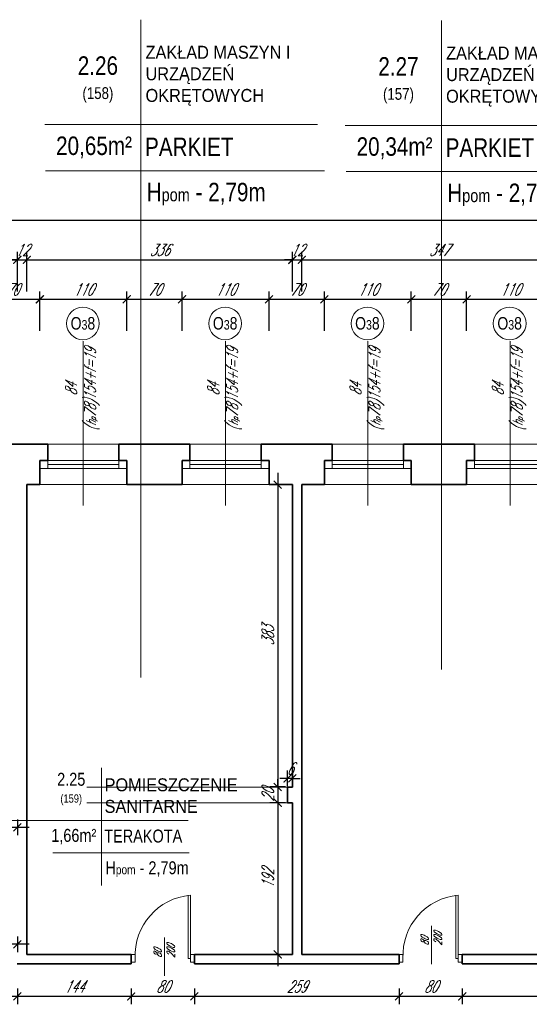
# Model space of a CAD drawing. Header units: millimetres. Extents: x 402 to 79005, y -7782 to 89952.
# Tile 109 of 256: x 24573 to 25218, y 24409 to 25656. Entities that reach past the tile are written whole.
import ezdxf

# ---------------------------------------------------------------- set-up
doc = ezdxf.new("R2010")
doc.units = ezdxf.units.MM
doc.header["$LTSCALE"] = 10
doc.linetypes.add('DASHED', pattern=[19.05, 12.7, -6.35])
doc.layers.get('0').update_dxf_attribs({"lineweight": 0})
doc.layers.get('Defpoints').update_dxf_attribs({"color": 253})
for name, color, linetype, lineweight in [('01 parter - ściany', 253, 'Continuous', 35), ('03-01_okna', 253, 'Continuous', 15), ('03_drzwi', 253, 'Continuous', 15), ('04-1_widok', 253, 'Continuous', 5), ('04-2_nad', 253, 'DASHED', 5), ('05-01_wymiary', 253, 'Continuous', 5), ('05-03_opis', 253, 'Continuous', 5)]:
    doc.layers.add(name, color=color, linetype=linetype, lineweight=lineweight)
doc.styles.add('ariel', font='ARIAL.TTF', dxfattribs={"width": 0.8})
doc.styles.add('ariel_wym', font='simplex.shx', dxfattribs={"width": 0.65, "oblique": 25})
doc.dimstyles.new('ariel 50', dxfattribs={"dimtxt": 15, "dimasz": 10, "dimexe": 10, "dimexo": 0, "dimgap": 5, "dimtad": 1, "dimdec": 1, "dimrnd": 0.5, "dimtxsty": 'ariel_wym', "dimblk": 'ARCHTICK', "dimcen": 2.5, "dimdle": 15, "dimazin": 0, "dimtfac": 1, "dimtdec": 1, "dimtix": 1, "dimtmove": 0, "dimatfit": 3, "dimldrblk": 'DOT', "dimfxl": 0, "dimarcsym": 0})
doc.dimstyles.new('ariel 50 wnętrze', dxfattribs={"dimtxt": 15, "dimasz": 10, "dimexe": 10, "dimexo": 0, "dimgap": 5, "dimtad": 1, "dimdec": 1, "dimrnd": 0.5, "dimtxsty": 'ariel_wym', "dimblk": 'ARCHTICK', "dimcen": 2.5, "dimdle": 15, "dimazin": 0, "dimtfac": 1, "dimtdec": 1, "dimtix": 1, "dimtmove": 0, "dimatfit": 3, "dimldrblk": 'DOT', "dimfxl": 0, "dimarcsym": 0})

# ---------------------------------------------------------------- blocks, each defined once
blk = doc.blocks.new('_ArchTick')
at = {"color": 0, "linetype": 'ByBlock', "const_width": 0.15}
blk.add_lwpolyline([(-0.5, -0.5), (0.5, 0.5)], dxfattribs=at)
blk = doc.blocks.new('*D2203')
at = {"layer": '05-01_wymiary', "color": 0, "lineweight": -2}
for p, q in [((24528.5, 25262.3), (24528.5, 25312.3)), ((24598.5, 25262.3), (24598.5, 25312.3)), ((24513.5, 25302.3), (24613.5, 25302.3))]:
    blk.add_line(p, q, dxfattribs=at)
at = {"layer": 'Defpoints', "color": 0}
for p in [(24598.5, 25302.3), (24528.5, 25067.7), (24598.5, 25067.7)]:
    blk.add_point(p, dxfattribs=at)
at = {"layer": '05-01_wymiary', "color": 0, "lineweight": -2, "xscale": 10, "yscale": 10, "zscale": 10, "rotation": 180}
blk.add_blockref('_ArchTick', (24528.5, 25302.3), dxfattribs=at)
at = {"layer": '05-01_wymiary', "color": 0, "lineweight": -2, "xscale": 10, "yscale": 10, "zscale": 10}
blk.add_blockref('_ArchTick', (24598.5, 25302.3), dxfattribs=at)
at = {"layer": '05-01_wymiary', "color": 0, "insert": (24563.5, 25314.8), "char_height": 15, "attachment_point": 5, "style": 'ariel_wym'}
blk.add_mtext('70', dxfattribs=at)
blk = doc.blocks.new('_Dot')
at = {"color": 0, "linetype": 'ByBlock', "lineweight": -2}
blk.add_line((-0.5, 0), (-1, 0), dxfattribs=at)
at = {"color": 0, "linetype": 'ByBlock', "const_width": 0.5}
blk.add_lwpolyline([(-0.25, 0, 1), (0.25, 0, 1)], format="xyb", close=True, dxfattribs=at)
blk = doc.blocks.new('*D2204')
at = {"layer": '05-01_wymiary', "color": 0, "lineweight": -2}
for p, q in [((24598.5, 25262.3), (24598.5, 25312.3)), ((24708.5, 25262.3), (24708.5, 25312.3)), ((24583.5, 25302.3), (24723.5, 25302.3))]:
    blk.add_line(p, q, dxfattribs=at)
at = {"layer": 'Defpoints', "color": 0}
for p in [(24708.5, 25302.3), (24598.5, 25067.7), (24708.5, 25067.7)]:
    blk.add_point(p, dxfattribs=at)
at = {"layer": '05-01_wymiary', "color": 0, "lineweight": -2, "xscale": 10, "yscale": 10, "zscale": 10, "rotation": 180}
blk.add_blockref('_ArchTick', (24598.5, 25302.3), dxfattribs=at)
at = {"layer": '05-01_wymiary', "color": 0, "lineweight": -2, "xscale": 10, "yscale": 10, "zscale": 10}
blk.add_blockref('_ArchTick', (24708.5, 25302.3), dxfattribs=at)
at = {"layer": '05-01_wymiary', "color": 0, "insert": (24653.5, 25314.8), "char_height": 15, "attachment_point": 5, "style": 'ariel_wym'}
blk.add_mtext('110', dxfattribs=at)
blk = doc.blocks.new('*D2205')
at = {"layer": '05-01_wymiary', "color": 0, "lineweight": -2}
for p, q in [((24708.5, 25262.3), (24708.5, 25312.3)), ((24778.5, 25262.3), (24778.5, 25312.3)), ((24693.5, 25302.3), (24793.5, 25302.3))]:
    blk.add_line(p, q, dxfattribs=at)
at = {"layer": 'Defpoints', "color": 0}
for p in [(24778.5, 25302.3), (24708.5, 25067.7), (24778.5, 25067.7)]:
    blk.add_point(p, dxfattribs=at)
at = {"layer": '05-01_wymiary', "color": 0, "lineweight": -2, "xscale": 10, "yscale": 10, "zscale": 10, "rotation": 180}
blk.add_blockref('_ArchTick', (24708.5, 25302.3), dxfattribs=at)
at = {"layer": '05-01_wymiary', "color": 0, "lineweight": -2, "xscale": 10, "yscale": 10, "zscale": 10}
blk.add_blockref('_ArchTick', (24778.5, 25302.3), dxfattribs=at)
at = {"layer": '05-01_wymiary', "color": 0, "insert": (24743.5, 25314.8), "char_height": 15, "attachment_point": 5, "style": 'ariel_wym'}
blk.add_mtext('70', dxfattribs=at)
blk = doc.blocks.new('*D2206')
at = {"layer": '05-01_wymiary', "color": 0, "lineweight": -2}
for p, q in [((24778.5, 25262.3), (24778.5, 25312.3)), ((24888.5, 25262.3), (24888.5, 25312.3)), ((24763.5, 25302.3), (24903.5, 25302.3))]:
    blk.add_line(p, q, dxfattribs=at)
at = {"layer": 'Defpoints', "color": 0}
for p in [(24888.5, 25302.3), (24778.5, 25067.7), (24888.5, 25067.7)]:
    blk.add_point(p, dxfattribs=at)
at = {"layer": '05-01_wymiary', "color": 0, "lineweight": -2, "xscale": 10, "yscale": 10, "zscale": 10, "rotation": 180}
blk.add_blockref('_ArchTick', (24778.5, 25302.3), dxfattribs=at)
at = {"layer": '05-01_wymiary', "color": 0, "lineweight": -2, "xscale": 10, "yscale": 10, "zscale": 10}
blk.add_blockref('_ArchTick', (24888.5, 25302.3), dxfattribs=at)
at = {"layer": '05-01_wymiary', "color": 0, "insert": (24833.5, 25314.8), "char_height": 15, "attachment_point": 5, "style": 'ariel_wym'}
blk.add_mtext('110', dxfattribs=at)
blk = doc.blocks.new('*D2207')
at = {"layer": '05-01_wymiary', "color": 0, "lineweight": -2}
for p, q in [((24888.5, 25262.3), (24888.5, 25312.3)), ((24958.5, 25262.3), (24958.5, 25312.3)), ((24873.5, 25302.3), (24973.5, 25302.3))]:
    blk.add_line(p, q, dxfattribs=at)
at = {"layer": 'Defpoints', "color": 0}
for p in [(24958.5, 25302.3), (24888.5, 25067.7), (24958.5, 25067.7)]:
    blk.add_point(p, dxfattribs=at)
at = {"layer": '05-01_wymiary', "color": 0, "lineweight": -2, "xscale": 10, "yscale": 10, "zscale": 10, "rotation": 180}
blk.add_blockref('_ArchTick', (24888.5, 25302.3), dxfattribs=at)
at = {"layer": '05-01_wymiary', "color": 0, "lineweight": -2, "xscale": 10, "yscale": 10, "zscale": 10}
blk.add_blockref('_ArchTick', (24958.5, 25302.3), dxfattribs=at)
at = {"layer": '05-01_wymiary', "color": 0, "insert": (24923.5, 25314.8), "char_height": 15, "attachment_point": 5, "style": 'ariel_wym'}
blk.add_mtext('70', dxfattribs=at)
blk = doc.blocks.new('*D2208')
at = {"layer": '05-01_wymiary', "color": 0, "lineweight": -2}
for p, q in [((24958.5, 25262.3), (24958.5, 25312.3)), ((25068.5, 25262.3), (25068.5, 25312.3)), ((24943.5, 25302.3), (25083.5, 25302.3))]:
    blk.add_line(p, q, dxfattribs=at)
at = {"layer": 'Defpoints', "color": 0}
for p in [(25068.5, 25302.3), (24958.5, 25067.7), (25068.5, 25067.7)]:
    blk.add_point(p, dxfattribs=at)
at = {"layer": '05-01_wymiary', "color": 0, "lineweight": -2, "xscale": 10, "yscale": 10, "zscale": 10, "rotation": 180}
blk.add_blockref('_ArchTick', (24958.5, 25302.3), dxfattribs=at)
at = {"layer": '05-01_wymiary', "color": 0, "lineweight": -2, "xscale": 10, "yscale": 10, "zscale": 10}
blk.add_blockref('_ArchTick', (25068.5, 25302.3), dxfattribs=at)
at = {"layer": '05-01_wymiary', "color": 0, "insert": (25013.5, 25314.8), "char_height": 15, "attachment_point": 5, "style": 'ariel_wym'}
blk.add_mtext('110', dxfattribs=at)
blk = doc.blocks.new('*D2209')
at = {"layer": '05-01_wymiary', "color": 0, "lineweight": -2}
for p, q in [((25068.5, 25262.3), (25068.5, 25312.3)), ((25138.5, 25262.3), (25138.5, 25312.3)), ((25053.5, 25302.3), (25153.5, 25302.3))]:
    blk.add_line(p, q, dxfattribs=at)
at = {"layer": 'Defpoints', "color": 0}
for p in [(25138.5, 25302.3), (25068.5, 25067.7), (25138.5, 25067.7)]:
    blk.add_point(p, dxfattribs=at)
at = {"layer": '05-01_wymiary', "color": 0, "lineweight": -2, "xscale": 10, "yscale": 10, "zscale": 10, "rotation": 180}
blk.add_blockref('_ArchTick', (25068.5, 25302.3), dxfattribs=at)
at = {"layer": '05-01_wymiary', "color": 0, "lineweight": -2, "xscale": 10, "yscale": 10, "zscale": 10}
blk.add_blockref('_ArchTick', (25138.5, 25302.3), dxfattribs=at)
at = {"layer": '05-01_wymiary', "color": 0, "insert": (25103.5, 25314.8), "char_height": 15, "attachment_point": 5, "style": 'ariel_wym'}
blk.add_mtext('70', dxfattribs=at)
blk = doc.blocks.new('*D2210')
at = {"layer": '05-01_wymiary', "color": 0, "lineweight": -2}
for p, q in [((25138.5, 25262.3), (25138.5, 25312.3)), ((25248.5, 25262.3), (25248.5, 25312.3)), ((25123.5, 25302.3), (25263.5, 25302.3))]:
    blk.add_line(p, q, dxfattribs=at)
at = {"layer": 'Defpoints', "color": 0}
for p in [(25248.5, 25302.3), (25138.5, 25067.7), (25248.5, 25067.7)]:
    blk.add_point(p, dxfattribs=at)
at = {"layer": '05-01_wymiary', "color": 0, "lineweight": -2, "xscale": 10, "yscale": 10, "zscale": 10, "rotation": 180}
blk.add_blockref('_ArchTick', (25138.5, 25302.3), dxfattribs=at)
at = {"layer": '05-01_wymiary', "color": 0, "lineweight": -2, "xscale": 10, "yscale": 10, "zscale": 10}
blk.add_blockref('_ArchTick', (25248.5, 25302.3), dxfattribs=at)
at = {"layer": '05-01_wymiary', "color": 0, "insert": (25193.5, 25314.8), "char_height": 15, "attachment_point": 5, "style": 'ariel_wym'}
blk.add_mtext('110', dxfattribs=at)
blk = doc.blocks.new('*D2246')
at = {"layer": '05-01_wymiary', "color": 0, "lineweight": -2}
for p, q in [((24166, 25312.3), (24166, 25362.3)), ((24570, 25312.3), (24570, 25362.3)), ((24151, 25352.3), (24585, 25352.3))]:
    blk.add_line(p, q, dxfattribs=at)
at = {"layer": 'Defpoints', "color": 0}
for p in [(24570, 25352.3), (24166, 25067.7), (24570, 25067.7)]:
    blk.add_point(p, dxfattribs=at)
at = {"layer": '05-01_wymiary', "color": 0, "lineweight": -2, "xscale": 10, "yscale": 10, "zscale": 10, "rotation": 180}
blk.add_blockref('_ArchTick', (24166, 25352.3), dxfattribs=at)
at = {"layer": '05-01_wymiary', "color": 0, "lineweight": -2, "xscale": 10, "yscale": 10, "zscale": 10}
blk.add_blockref('_ArchTick', (24570, 25352.3), dxfattribs=at)
at = {"layer": '05-01_wymiary', "color": 0, "insert": (24368, 25364.8), "char_height": 15, "attachment_point": 5, "style": 'ariel_wym'}
blk.add_mtext('404', dxfattribs=at)
blk = doc.blocks.new('*D2247')
at = {"layer": '05-01_wymiary', "color": 0, "lineweight": -2}
for p, q in [((24570, 25312.3), (24570, 25362.3)), ((24582, 25312.3), (24582, 25362.3)), ((24570, 25352.3), (24560, 25352.3)), ((24570, 25352.3), (24582, 25352.3)), ((24582, 25352.3), (24592, 25352.3))]:
    blk.add_line(p, q, dxfattribs=at)
at = {"layer": 'Defpoints', "color": 0}
for p in [(24582, 25352.3), (24570, 25067.7), (24582, 25067.7)]:
    blk.add_point(p, dxfattribs=at)
at = {"layer": '05-01_wymiary', "color": 0, "lineweight": -2, "xscale": 10, "yscale": 10, "zscale": 10}
blk.add_blockref('_ArchTick', (24570, 25352.3), dxfattribs=at)
at = {"layer": '05-01_wymiary', "color": 0, "lineweight": -2, "xscale": 10, "yscale": 10, "zscale": 10, "rotation": 180}
blk.add_blockref('_ArchTick', (24582, 25352.3), dxfattribs=at)
at = {"layer": '05-01_wymiary', "color": 0, "insert": (24576, 25364.8), "char_height": 15, "attachment_point": 5, "style": 'ariel_wym'}
blk.add_mtext('12', dxfattribs=at)
blk = doc.blocks.new('*D2248')
at = {"layer": '05-01_wymiary', "color": 0, "lineweight": -2}
for p, q in [((24582, 25312.3), (24582, 25362.3)), ((24918, 25312.3), (24918, 25362.3)), ((24567, 25352.3), (24933, 25352.3))]:
    blk.add_line(p, q, dxfattribs=at)
at = {"layer": 'Defpoints', "color": 0}
for p in [(24918, 25352.3), (24582, 25067.7), (24918, 25067.7)]:
    blk.add_point(p, dxfattribs=at)
at = {"layer": '05-01_wymiary', "color": 0, "lineweight": -2, "xscale": 10, "yscale": 10, "zscale": 10, "rotation": 180}
blk.add_blockref('_ArchTick', (24582, 25352.3), dxfattribs=at)
at = {"layer": '05-01_wymiary', "color": 0, "lineweight": -2, "xscale": 10, "yscale": 10, "zscale": 10}
blk.add_blockref('_ArchTick', (24918, 25352.3), dxfattribs=at)
at = {"layer": '05-01_wymiary', "color": 0, "insert": (24750, 25364.8), "char_height": 15, "attachment_point": 5, "style": 'ariel_wym'}
blk.add_mtext('336', dxfattribs=at)
blk = doc.blocks.new('*D2249')
at = {"layer": '05-01_wymiary', "color": 0, "lineweight": -2}
for p, q in [((24918, 25312.3), (24918, 25362.3)), ((24930, 25312.3), (24930, 25362.3)), ((24918, 25352.3), (24908, 25352.3)), ((24918, 25352.3), (24930, 25352.3)), ((24930, 25352.3), (24940, 25352.3))]:
    blk.add_line(p, q, dxfattribs=at)
at = {"layer": 'Defpoints', "color": 0}
for p in [(24930, 25352.3), (24918, 25067.7), (24930, 25067.7)]:
    blk.add_point(p, dxfattribs=at)
at = {"layer": '05-01_wymiary', "color": 0, "lineweight": -2, "xscale": 10, "yscale": 10, "zscale": 10}
blk.add_blockref('_ArchTick', (24918, 25352.3), dxfattribs=at)
at = {"layer": '05-01_wymiary', "color": 0, "lineweight": -2, "xscale": 10, "yscale": 10, "zscale": 10, "rotation": 180}
blk.add_blockref('_ArchTick', (24930, 25352.3), dxfattribs=at)
at = {"layer": '05-01_wymiary', "color": 0, "insert": (24924, 25364.8), "char_height": 15, "attachment_point": 5, "style": 'ariel_wym'}
blk.add_mtext('12', dxfattribs=at)
blk = doc.blocks.new('*D2250')
at = {"layer": '05-01_wymiary', "color": 0, "lineweight": -2}
for p, q in [((24930, 25312.3), (24930, 25362.3)), ((25277, 25312.3), (25277, 25362.3)), ((24915, 25352.3), (25292, 25352.3))]:
    blk.add_line(p, q, dxfattribs=at)
at = {"layer": 'Defpoints', "color": 0}
for p in [(25277, 25352.3), (24930, 25067.7), (25277, 25067.7)]:
    blk.add_point(p, dxfattribs=at)
at = {"layer": '05-01_wymiary', "color": 0, "lineweight": -2, "xscale": 10, "yscale": 10, "zscale": 10, "rotation": 180}
blk.add_blockref('_ArchTick', (24930, 25352.3), dxfattribs=at)
at = {"layer": '05-01_wymiary', "color": 0, "lineweight": -2, "xscale": 10, "yscale": 10, "zscale": 10}
blk.add_blockref('_ArchTick', (25277, 25352.3), dxfattribs=at)
at = {"layer": '05-01_wymiary', "color": 0, "insert": (25103.5, 25364.8), "char_height": 15, "attachment_point": 5, "style": 'ariel_wym'}
blk.add_mtext('347', dxfattribs=at)
blk = doc.blocks.new('*D2261')
at = {"layer": '05-01_wymiary', "color": 0, "lineweight": -2}
for p, q in [((22892, 25362.3), (22892, 25412.3)), ((27671, 25362.3), (27671, 25412.3)), ((27686, 25402.3), (22877, 25402.3))]:
    blk.add_line(p, q, dxfattribs=at)
at = {"layer": 'Defpoints', "color": 0}
for p in [(22892, 25402.3), (22892, 24972.7), (27671, 24934.7)]:
    blk.add_point(p, dxfattribs=at)
at = {"layer": '05-01_wymiary', "color": 0, "lineweight": -2, "xscale": 10, "yscale": 10, "zscale": 10, "rotation": 180}
blk.add_blockref('_ArchTick', (22892, 25402.3), dxfattribs=at)
at = {"layer": '05-01_wymiary', "color": 0, "lineweight": -2, "xscale": 10, "yscale": 10, "zscale": 10}
blk.add_blockref('_ArchTick', (27671, 25402.3), dxfattribs=at)
at = {"layer": '05-01_wymiary', "color": 0, "insert": (25281.5, 25414.8), "char_height": 15, "attachment_point": 5, "style": 'ariel_wym'}
blk.add_mtext('4779', dxfattribs=at)
blk = doc.blocks.new('*D2323')
at = {"layer": '05-01_wymiary', "color": 0, "lineweight": -2}
for p, q in [((25133, 24429.5), (25133, 24409.5)), ((25401, 24429.5), (25401, 24409.5)), ((25416, 24419.5), (25118, 24419.5))]:
    blk.add_line(p, q, dxfattribs=at)
at = {"layer": 'Defpoints', "color": 0}
for p in [(25133, 24460.7), (25401, 24460.7), (25133, 24419.5)]:
    blk.add_point(p, dxfattribs=at)
at = {"layer": '05-01_wymiary', "color": 0, "lineweight": -2, "xscale": 10, "yscale": 10, "zscale": 10, "rotation": 180}
blk.add_blockref('_ArchTick', (25133, 24419.5), dxfattribs=at)
at = {"layer": '05-01_wymiary', "color": 0, "lineweight": -2, "xscale": 10, "yscale": 10, "zscale": 10}
blk.add_blockref('_ArchTick', (25401, 24419.5), dxfattribs=at)
at = {"layer": '05-01_wymiary', "color": 0, "insert": (25267, 24432), "char_height": 15, "attachment_point": 5, "style": 'ariel_wym'}
blk.add_mtext('268', dxfattribs=at)
blk = doc.blocks.new('*D2324')
at = {"layer": '05-01_wymiary', "color": 0, "lineweight": -2}
for p, q in [((25053, 24429.5), (25053, 24409.5)), ((25133, 24429.5), (25133, 24409.5)), ((25148, 24419.5), (25038, 24419.5))]:
    blk.add_line(p, q, dxfattribs=at)
at = {"layer": 'Defpoints', "color": 0}
for p in [(25053, 24460.7), (25133, 24460.7), (25053, 24419.5)]:
    blk.add_point(p, dxfattribs=at)
at = {"layer": '05-01_wymiary', "color": 0, "lineweight": -2, "xscale": 10, "yscale": 10, "zscale": 10, "rotation": 180}
blk.add_blockref('_ArchTick', (25053, 24419.5), dxfattribs=at)
at = {"layer": '05-01_wymiary', "color": 0, "lineweight": -2, "xscale": 10, "yscale": 10, "zscale": 10}
blk.add_blockref('_ArchTick', (25133, 24419.5), dxfattribs=at)
at = {"layer": '05-01_wymiary', "color": 0, "insert": (25093, 24432), "char_height": 15, "attachment_point": 5, "style": 'ariel_wym'}
blk.add_mtext('80', dxfattribs=at)
blk = doc.blocks.new('*D2325')
at = {"layer": '05-01_wymiary', "color": 0, "lineweight": -2}
for p, q in [((24794, 24429.5), (24794, 24409.5)), ((25053, 24429.5), (25053, 24409.5)), ((25068, 24419.5), (24779, 24419.5))]:
    blk.add_line(p, q, dxfattribs=at)
at = {"layer": 'Defpoints', "color": 0}
for p in [(24794, 24460.7), (25053, 24460.7), (24794, 24419.5)]:
    blk.add_point(p, dxfattribs=at)
at = {"layer": '05-01_wymiary', "color": 0, "lineweight": -2, "xscale": 10, "yscale": 10, "zscale": 10, "rotation": 180}
blk.add_blockref('_ArchTick', (24794, 24419.5), dxfattribs=at)
at = {"layer": '05-01_wymiary', "color": 0, "lineweight": -2, "xscale": 10, "yscale": 10, "zscale": 10}
blk.add_blockref('_ArchTick', (25053, 24419.5), dxfattribs=at)
at = {"layer": '05-01_wymiary', "color": 0, "insert": (24923.5, 24432), "char_height": 15, "attachment_point": 5, "style": 'ariel_wym'}
blk.add_mtext('259', dxfattribs=at)
blk = doc.blocks.new('*D2326')
at = {"layer": '05-01_wymiary', "color": 0, "lineweight": -2}
for p, q in [((24714, 24429.5), (24714, 24409.5)), ((24794, 24429.5), (24794, 24409.5)), ((24809, 24419.5), (24699, 24419.5))]:
    blk.add_line(p, q, dxfattribs=at)
at = {"layer": 'Defpoints', "color": 0}
for p in [(24714, 24460.7), (24794, 24460.7), (24714, 24419.5)]:
    blk.add_point(p, dxfattribs=at)
at = {"layer": '05-01_wymiary', "color": 0, "lineweight": -2, "xscale": 10, "yscale": 10, "zscale": 10, "rotation": 180}
blk.add_blockref('_ArchTick', (24714, 24419.5), dxfattribs=at)
at = {"layer": '05-01_wymiary', "color": 0, "lineweight": -2, "xscale": 10, "yscale": 10, "zscale": 10}
blk.add_blockref('_ArchTick', (24794, 24419.5), dxfattribs=at)
at = {"layer": '05-01_wymiary', "color": 0, "insert": (24754, 24432), "char_height": 15, "attachment_point": 5, "style": 'ariel_wym'}
blk.add_mtext('80', dxfattribs=at)
blk = doc.blocks.new('*D2327')
at = {"layer": '05-01_wymiary', "color": 0, "lineweight": -2}
for p, q in [((24570, 24429.5), (24570, 24409.5)), ((24714, 24429.5), (24714, 24409.5)), ((24729, 24419.5), (24555, 24419.5))]:
    blk.add_line(p, q, dxfattribs=at)
at = {"layer": 'Defpoints', "color": 0}
for p in [(24570, 24460.7), (24714, 24460.7), (24570, 24419.5)]:
    blk.add_point(p, dxfattribs=at)
at = {"layer": '05-01_wymiary', "color": 0, "lineweight": -2, "xscale": 10, "yscale": 10, "zscale": 10, "rotation": 180}
blk.add_blockref('_ArchTick', (24570, 24419.5), dxfattribs=at)
at = {"layer": '05-01_wymiary', "color": 0, "lineweight": -2, "xscale": 10, "yscale": 10, "zscale": 10}
blk.add_blockref('_ArchTick', (24714, 24419.5), dxfattribs=at)
at = {"layer": '05-01_wymiary', "color": 0, "insert": (24642, 24432), "char_height": 15, "attachment_point": 5, "style": 'ariel_wym'}
blk.add_mtext('144', dxfattribs=at)
blk = doc.blocks.new('*D2347')
at = {"layer": '05-01_wymiary', "color": 0, "lineweight": -2}
for p, q in [((24899.5, 25082.7), (24899.5, 24669.7)), ((24909.5, 25067.7), (24889.5, 25067.7)), ((24909.5, 24684.7), (24889.5, 24684.7))]:
    blk.add_line(p, q, dxfattribs=at)
at = {"layer": 'Defpoints', "color": 0}
for p in [(24918, 25067.7), (24899.5, 24684.7), (24918, 24684.7)]:
    blk.add_point(p, dxfattribs=at)
at = {"layer": '05-01_wymiary', "color": 0, "lineweight": -2, "xscale": 10, "yscale": 10, "zscale": 10}
for p, rotation in [((24899.5, 25067.7), 90), ((24899.5, 24684.7), 270)]:
    blk.add_blockref('_ArchTick', p, dxfattribs=dict(at, rotation=rotation))
at = {"layer": '05-01_wymiary', "color": 0, "insert": (24887, 24876.2), "char_height": 15, "attachment_point": 5, "rotation": 90, "style": 'ariel_wym'}
blk.add_mtext('383', dxfattribs=at)
blk = doc.blocks.new('*D2348')
at = {"layer": '05-01_wymiary', "color": 0, "lineweight": -2}
for p, q in [((24899.5, 24684.7), (24899.5, 24694.7)), ((24909.5, 24684.7), (24889.5, 24684.7)), ((24899.5, 24684.7), (24899.5, 24664.7)), ((24909.5, 24664.7), (24889.5, 24664.7)), ((24899.5, 24664.7), (24899.5, 24654.7))]:
    blk.add_line(p, q, dxfattribs=at)
at = {"layer": 'Defpoints', "color": 0}
for p in [(24912, 24684.7), (24899.5, 24664.7), (24912, 24664.7)]:
    blk.add_point(p, dxfattribs=at)
at = {"layer": '05-01_wymiary', "color": 0, "lineweight": -2, "xscale": 10, "yscale": 10, "zscale": 10}
for p, rotation in [((24899.5, 24684.7), 270), ((24899.5, 24664.7), 90)]:
    blk.add_blockref('_ArchTick', p, dxfattribs=dict(at, rotation=rotation))
at = {"layer": '05-01_wymiary', "color": 0, "insert": (24887, 24674.7), "char_height": 15, "attachment_point": 5, "rotation": 90, "style": 'ariel_wym'}
blk.add_mtext('20', dxfattribs=at)
blk = doc.blocks.new('*D2349')
at = {"layer": '05-01_wymiary', "color": 0, "lineweight": -2}
for p, q in [((24899.5, 24679.7), (24899.5, 24457.7)), ((24909.5, 24664.7), (24889.5, 24664.7)), ((24909.5, 24472.7), (24889.5, 24472.7))]:
    blk.add_line(p, q, dxfattribs=at)
at = {"layer": 'Defpoints', "color": 0}
for p in [(24912, 24664.7), (24899.5, 24472.7), (24918, 24472.7)]:
    blk.add_point(p, dxfattribs=at)
at = {"layer": '05-01_wymiary', "color": 0, "lineweight": -2, "xscale": 10, "yscale": 10, "zscale": 10}
for p, rotation in [((24899.5, 24664.7), 90), ((24899.5, 24472.7), 270)]:
    blk.add_blockref('_ArchTick', p, dxfattribs=dict(at, rotation=rotation))
at = {"layer": '05-01_wymiary', "color": 0, "insert": (24887, 24568.7), "char_height": 15, "attachment_point": 5, "rotation": 90, "style": 'ariel_wym'}
blk.add_mtext('192', dxfattribs=at)
blk = doc.blocks.new('*D2350')
at = {"layer": '05-01_wymiary', "color": 0, "lineweight": -2}
for p, q in [((24912, 24685.6), (24912, 24705.6)), ((24918, 24685.6), (24918, 24705.6)), ((24912, 24695.6), (24902, 24695.6)), ((24918, 24695.6), (24912, 24695.6)), ((24918, 24695.6), (24928, 24695.6))]:
    blk.add_line(p, q, dxfattribs=at)
at = {"layer": 'Defpoints', "color": 0}
for p in [(24912, 24695.6), (24912, 24684.7), (24918, 24684.7)]:
    blk.add_point(p, dxfattribs=at)
at = {"layer": '05-01_wymiary', "color": 0, "lineweight": -2, "xscale": 10, "yscale": 10, "zscale": 10}
blk.add_blockref('_ArchTick', (24912, 24695.6), dxfattribs=at)
at = {"layer": '05-01_wymiary', "color": 0, "lineweight": -2, "xscale": 10, "yscale": 10, "zscale": 10, "rotation": 180}
blk.add_blockref('_ArchTick', (24918, 24695.6), dxfattribs=at)
at = {"layer": '05-01_wymiary', "color": 0, "insert": (24915, 24708.1), "char_height": 15, "attachment_point": 5, "style": 'ariel_wym'}
blk.add_mtext('6', dxfattribs=at)
blk = doc.blocks.new('*D2354')
at = {"layer": '05-01_wymiary', "color": 0, "lineweight": -2}
for p, q in [((24491, 24495.5), (24491, 24475.5)), ((24570, 24495.5), (24570, 24475.5)), ((24585, 24485.5), (24476, 24485.5))]:
    blk.add_line(p, q, dxfattribs=at)
at = {"layer": 'Defpoints', "color": 0}
for p in [(24491, 24518.7), (24570, 24520.7), (24491, 24485.5)]:
    blk.add_point(p, dxfattribs=at)
at = {"layer": '05-01_wymiary', "color": 0, "lineweight": -2, "xscale": 10, "yscale": 10, "zscale": 10, "rotation": 180}
blk.add_blockref('_ArchTick', (24491, 24485.5), dxfattribs=at)
at = {"layer": '05-01_wymiary', "color": 0, "lineweight": -2, "xscale": 10, "yscale": 10, "zscale": 10}
blk.add_blockref('_ArchTick', (24570, 24485.5), dxfattribs=at)
at = {"layer": '05-01_wymiary', "color": 0, "insert": (24530.5, 24498), "char_height": 15, "attachment_point": 5, "style": 'ariel_wym'}
blk.add_mtext('79', dxfattribs=at)
blk = doc.blocks.new('*D2357')
at = {"layer": '05-01_wymiary', "color": 0, "lineweight": -2}
for p, q in [((24429.7, 24643.5), (24429.7, 24623.5)), ((24570, 24643.5), (24570, 24623.5)), ((24585, 24633.5), (24414.7, 24633.5))]:
    blk.add_line(p, q, dxfattribs=at)
at = {"layer": 'Defpoints', "color": 0}
for p in [(24429.7, 24660.7), (24570, 24660.7), (24429.7, 24633.5)]:
    blk.add_point(p, dxfattribs=at)
at = {"layer": '05-01_wymiary', "color": 0, "lineweight": -2, "xscale": 10, "yscale": 10, "zscale": 10, "rotation": 180}
blk.add_blockref('_ArchTick', (24429.7, 24633.5), dxfattribs=at)
at = {"layer": '05-01_wymiary', "color": 0, "lineweight": -2, "xscale": 10, "yscale": 10, "zscale": 10}
blk.add_blockref('_ArchTick', (24570, 24633.5), dxfattribs=at)
at = {"layer": '05-01_wymiary', "color": 0, "insert": (24499.9, 24647.4), "char_height": 15, "attachment_point": 5, "style": 'ariel_wym'}
blk.add_mtext('140,5', dxfattribs=at)

msp = doc.modelspace()

# ---------------------------------------------------------------- linework, layer by layer
at = {"layer": '01 parter - ściany'}
for p, q in [((24518.495, 25118.689), (24608.495, 25118.689)), ((24608.495, 25098.189), (24608.495, 25118.689)), ((24698.495, 25098.189), (24698.495, 25118.689)), ((24698.495, 25118.689), (24788.495, 25118.689)), ((24788.495, 25098.189), (24788.495, 25118.689)), ((24878.495, 25098.189), (24878.495, 25118.689)), ((24878.495, 25118.689), (24968.495, 25118.689)), ((24968.495, 25098.189), (24968.495, 25118.689)), ((25058.495, 25098.189), (25058.495, 25118.689)), ((25058.495, 25118.689), (25148.495, 25118.689)), ((25148.495, 25098.189), (25148.495, 25118.689)), ((24598.495, 25067.689), (24598.495, 25098.189)), ((24598.495, 25098.189), (24608.495, 25098.189)), ((24708.495, 25098.189), (24698.495, 25098.189)), ((24708.495, 25067.689), (24708.495, 25098.189)), ((24778.495, 25067.689), (24778.495, 25098.189)), ((24778.495, 25098.189), (24788.495, 25098.189)), ((24888.495, 25098.189), (24878.495, 25098.189)), ((24888.495, 25067.689), (24888.495, 25098.189)), ((24958.495, 25067.689), (24958.495, 25098.189)), ((24958.495, 25098.189), (24968.495, 25098.189)), ((25068.495, 25098.189), (25058.495, 25098.189)), ((25068.495, 25067.689), (25068.495, 25098.189)), ((25138.495, 25067.689), (25138.495, 25098.189)), ((25138.495, 25098.189), (25148.495, 25098.189)), ((24581.997, 25067.689), (24581.997, 24472.689)), ((24581.997, 25067.689), (24598.495, 25067.689)), ((24708.495, 25067.689), (24778.495, 25067.689)), ((24888.495, 25067.689), (24917.997, 25067.689)), ((24917.997, 25067.689), (24917.997, 24684.689)), ((24929.997, 25067.689), (24929.997, 24472.689)), ((24929.997, 25067.689), (24958.495, 25067.689)), ((25068.495, 25067.689), (25138.495, 25067.689)), ((24917.997, 24684.689), (24911.997, 24684.689)), ((24911.997, 24684.689), (24911.997, 24664.689)), ((24911.997, 24664.689), (24917.997, 24664.689)), ((24917.997, 24664.689), (24917.997, 24472.689)), ((24581.997, 24472.689), (24713.997, 24472.689)), ((24713.997, 24472.689), (24713.997, 24460.689)), ((24793.997, 24472.689), (24917.997, 24472.689)), ((24793.997, 24472.689), (24793.997, 24460.689)), ((24929.997, 24472.689), (25052.997, 24472.689)), ((25052.997, 24472.689), (25052.997, 24460.689)), ((25132.997, 24472.689), (25276.997, 24472.689)), ((25132.997, 24472.689), (25132.997, 24460.689)), ((24569.997, 24460.689), (24713.997, 24460.689)), ((24793.997, 24460.689), (25052.997, 24460.689)), ((25132.997, 24460.689), (25400.997, 24460.689))]:
    msp.add_line(p, q, dxfattribs=at)
at = {"layer": '03-01_okna', "linetype": 'Continuous', "lineweight": 0}
for p, q in [((24608.495, 25118.689), (24698.495, 25118.689)), ((24788.495, 25118.689), (24878.495, 25118.689)), ((24968.495, 25118.689), (25058.495, 25118.689)), ((25148.495, 25118.689), (25238.495, 25118.689)), ((24598.495, 25098.189), (24698.495, 25098.189)), ((24598.495, 25088.189), (24708.495, 25088.189)), ((24608.495, 25088.189), (24608.495, 25098.189)), ((24608.495, 25093.189), (24698.495, 25093.189)), ((24698.495, 25088.189), (24698.495, 25098.189)), ((24778.495, 25098.189), (24878.495, 25098.189)), ((24778.495, 25088.189), (24888.495, 25088.189)), ((24788.495, 25088.189), (24788.495, 25098.189)), ((24788.495, 25093.189), (24878.495, 25093.189)), ((24878.495, 25088.189), (24878.495, 25098.189)), ((24958.495, 25098.189), (25058.495, 25098.189)), ((24958.495, 25088.189), (25068.495, 25088.189)), ((24968.495, 25088.189), (24968.495, 25098.189)), ((24968.495, 25093.189), (25058.495, 25093.189)), ((25058.495, 25088.189), (25058.495, 25098.189)), ((25138.495, 25098.189), (25238.495, 25098.189)), ((25138.495, 25088.189), (25248.495, 25088.189)), ((25148.495, 25088.189), (25148.495, 25098.189)), ((25148.495, 25093.189), (25238.495, 25093.189))]:
    msp.add_line(p, q, dxfattribs=at)
at = {"layer": '03_drzwi'}
for p, q in [((24785.997, 24467.689), (24786.027, 24547.689)), ((24788.997, 24467.689), (24788.997, 24547.689)), ((25124.997, 24467.689), (25125.027, 24547.689)), ((25127.997, 24467.689), (25127.997, 24547.689)), ((25094.208, 24460.407), (25094.208, 24508.884)), ((24756.335, 24445.417), (24756.335, 24493.894)), ((24713.997, 24472.689), (24718.997, 24472.689)), ((24718.997, 24472.689), (24718.997, 24462.689)), ((24785.997, 24467.689), (24788.997, 24467.689)), ((24788.997, 24462.689), (24788.997, 24472.689)), ((24788.997, 24472.689), (24793.997, 24472.689)), ((25052.997, 24472.689), (25057.997, 24472.689)), ((25057.997, 24472.689), (25057.997, 24462.689)), ((25124.997, 24467.689), (25127.997, 24467.689)), ((25127.997, 24462.689), (25127.997, 24472.689)), ((25127.997, 24472.689), (25132.997, 24472.689)), ((24718.997, 24462.689), (24713.997, 24462.689)), ((24793.997, 24462.689), (24788.997, 24462.689)), ((25057.997, 24462.689), (25052.997, 24462.689)), ((25132.997, 24462.689), (25127.997, 24462.689))]:
    msp.add_line(p, q, dxfattribs=at)
for centre in [(24795.921, 24471.006), (25134.921, 24471.006)]:
    msp.add_arc(centre, 76.995, 95.159079, 182.469071, dxfattribs=at)
at = {"layer": '04-1_widok'}
for p, q in [((24708.495, 25067.689), (24598.495, 25067.689)), ((24888.495, 25067.689), (24778.495, 25067.689)), ((25068.495, 25067.689), (24958.495, 25067.689)), ((25248.495, 25067.689), (25138.495, 25067.689))]:
    msp.add_line(p, q, dxfattribs=at)
at = {"layer": '04-2_nad', "ltscale": 2}
for p, q in [((24911.997, 24684.689), (24575.997, 24684.689)), ((24911.997, 24664.689), (24575.997, 24664.689))]:
    msp.add_line(p, q, dxfattribs=at)
at = {"layer": '05-03_opis'}
for p, q in [((24726.407, 25656.405), (24726.407, 24823.27)), ((25106.744, 25655.404), (25106.744, 24833.637)), ((24604.684, 25523.484), (24949.897, 25523.484)), ((24985.021, 25522.483), (25330.234, 25522.483)), ((24605.759, 25465.126), (24958.611, 25465.126)), ((24986.096, 25464.126), (25338.947, 25464.126)), ((24676.319, 24708.802), (24676.319, 24560.051)), ((24467.143, 24642.136), (24786.186, 24642.136)), ((24614.727, 24601.286), (24787.335, 24601.286))]:
    msp.add_line(p, q, dxfattribs=at)
at = {"layer": '05-03_opis', "lineweight": 0}
for p, q in [((24653.495, 25041.304), (24653.495, 25249.111)), ((24833.495, 25041.304), (24833.495, 25249.111)), ((25013.495, 25041.304), (25013.495, 25249.111)), ((25193.495, 25041.304), (25193.495, 25249.111))]:
    msp.add_line(p, q, dxfattribs=at)
for centre in [(24652.995, 25271.8), (24832.995, 25271.8), (25012.995, 25271.8), (25192.995, 25271.8)]:
    msp.add_circle(centre, 20.689, dxfattribs=at)

# ---------------------------------------------------------------- texts
at = {"layer": '03_drzwi', "char_height": 10, "width": 46.17517, "attachment_point": 1, "rotation": 90, "style": 'ariel_wym'}
for insert in [(25080.433, 24484.008), (24742.56, 24468.44)]:
    msp.add_mtext('80\\P200', dxfattribs=dict(at, insert=insert))
at = {"layer": '05-03_opis', "style": 'ariel'}
for s, insert, char_height, width, attachment_point in [('\\W0.9;{\\fArial|b0|i0|c238|p34;ZAKŁAD MASZYN I URZĄDZEŃ OKRĘTOWYCH}', (24732.245, 25585.365), 16.39638, 249.6463, 4), ('\\W0.9;{\\fArial|b0|i0|c238|p34;ZAKŁAD MASZYN I URZĄDZEŃ OKRĘTOWYCH}', (25112.581, 25584.364), 16.39638, 249.6463, 4), ('{\\fArial|b0|i0|c238|p34;2.26\\P\\H0.6404x;(158)}', (24671.951, 25580.692), 23.4234, 108.9126, 5), ('{\\fArial|b0|i0|c238|p34;2.27\\P\\H0.6404x;(157)}', (25052.288, 25579.691), 23.4234, 108.9126, 5), ('{\\fArial|b0|i0|c238|p34;20,65m²}', (24667.012, 25494.58), 23.4234, 108.9126, 5), ('{\\fArial|b0|i0|c238|p34;PARKIET}', (24731.597, 25495.414), 23.4234, 322.789, 4), ('{\\fArial|b0|i0|c238|p34;20,34m²}', (25047.349, 25493.579), 23.4234, 108.9126, 5), ('{\\fArial|b0|i0|c238|p34;PARKIET}', (25111.934, 25494.413), 23.4234, 322.789, 4), ('{\\fArial|b0|i0|c238|p34; H\\H0.7x;pom\\H1.429x; - 2,79m}', (24726.407, 25435.672), 23.4234, 322.789, 4), ('{\\fArial|b0|i0|c238|p34; H\\H0.7x;pom\\H1.429x; - 2,79m}', (25106.744, 25434.672), 23.4234, 322.789, 4), ('{\\fArial|b0|i0|c238|p34;2.25\\P\\H0.6404x;(159)}', (24638.2, 24682.182), 16.39638, 76.23882, 5), ('\\W0.9;{\\fArial|b0|i0|c238|p34;POMIESZCZENIE SANITARNE}', (24680.405, 24673.694), 16.39638, 249.64625, 4), ('{\\fArial|b0|i0|c238|p34;1,66m²}', (24641.43, 24621.904), 16.39638, 76.23882, 5), ('{\\fArial|b0|i0|c238|p34;TERAKOTA}', (24679.952, 24622.488), 16.39638, 225.9523, 4), ('{\\fArial|b0|i0|c238|p34; H\\H0.7x;pom\\H1.429x; - 2,79m}', (24676.319, 24580.669), 16.39638, 225.9523, 4)]:
    msp.add_mtext(s, dxfattribs=dict(at, insert=insert, char_height=char_height, width=width, attachment_point=attachment_point))
at = {"layer": '05-03_opis', "lineweight": 0, "char_height": 15.84, "width": 75.19353, "attachment_point": 5, "style": 'ariel'}
for insert in [(24652.995, 25271.8), (24832.995, 25271.8), (25012.995, 25271.8), (25192.995, 25271.8)]:
    msp.add_mtext('O{\\H0.7576x;3}8', dxfattribs=dict(at, insert=insert))
at = {"layer": '05-03_opis', "lineweight": 0, "char_height": 14.4, "width": 94.45106, "attachment_point": 5, "rotation": 90, "style": 'ariel_wym'}
for insert in [(24652.424, 25188.334), (24832.424, 25188.334), (25012.424, 25188.334), (25192.424, 25188.334)]:
    msp.add_mtext('84\\P({\\H0.8333x;h\\H0.6x;p}78)154+f=19', dxfattribs=dict(at, insert=insert))

# ---------------------------------------------------------------- dimensions: what is measured, and where the dimension line sits
at = {"layer": '05-01_wymiary'}
for base, p1, p2, dimstyle, picture, middle in [((22892.028, 25402.337), (27670.997, 24934.689), (22892.028, 24972.711), 'ariel 50', '*D2261', (25281.513, 25414.837)), ((24911.997, 24695.55), (24917.997, 24684.689), (24911.997, 24684.689), 'ariel 50 wnętrze', '*D2350', (24914.997, 24708.05)), ((24429.738, 24633.487), (24569.997, 24660.689), (24429.738, 24660.689), 'ariel 50 wnętrze', '*D2357', (24499.868, 24647.416)), ((24490.955, 24485.453), (24569.997, 24520.689), (24490.955, 24518.689), 'ariel 50 wnętrze', '*D2354', (24530.476, 24497.953))]:
    dim = msp.add_linear_dim(base=base, p1=p1, p2=p2, dimstyle=dimstyle, dxfattribs=at)
    dim.commit()
    dim.dimension.update_dxf_attribs({"geometry": picture, "text_midpoint": middle})
for base, p1, p2, dimstyle, picture, middle in [((24569.997, 25352.337), (24165.997, 25067.689), (24569.997, 25067.689), 'ariel 50', '*D2246', (24367.997, 25364.837)), ((24581.997, 25352.337), (24569.997, 25067.689), (24581.997, 25067.689), 'ariel 50', '*D2247', (24575.997, 25364.837)), ((24917.997, 25352.337), (24581.997, 25067.689), (24917.997, 25067.689), 'ariel 50', '*D2248', (24749.997, 25364.837)), ((24929.997, 25352.337), (24917.997, 25067.689), (24929.997, 25067.689), 'ariel 50', '*D2249', (24923.997, 25364.837)), ((25276.997, 25352.337), (24929.997, 25067.689), (25276.997, 25067.689), 'ariel 50', '*D2250', (25103.497, 25364.837)), ((24598.495, 25302.337), (24528.495, 25067.689), (24598.495, 25067.689), 'ariel 50', '*D2203', (24563.495, 25314.837)), ((24708.495, 25302.337), (24598.495, 25067.689), (24708.495, 25067.689), 'ariel 50', '*D2204', (24653.495, 25314.837)), ((24778.495, 25302.337), (24708.495, 25067.689), (24778.495, 25067.689), 'ariel 50', '*D2205', (24743.495, 25314.837)), ((24888.495, 25302.337), (24778.495, 25067.689), (24888.495, 25067.689), 'ariel 50', '*D2206', (24833.495, 25314.837)), ((24958.495, 25302.337), (24888.495, 25067.689), (24958.495, 25067.689), 'ariel 50', '*D2207', (24923.495, 25314.837)), ((25068.495, 25302.337), (24958.495, 25067.689), (25068.495, 25067.689), 'ariel 50', '*D2208', (25013.495, 25314.837)), ((25138.495, 25302.337), (25068.495, 25067.689), (25138.495, 25067.689), 'ariel 50', '*D2209', (25103.495, 25314.837)), ((25248.495, 25302.337), (25138.495, 25067.689), (25248.495, 25067.689), 'ariel 50', '*D2210', (25193.495, 25314.837)), ((24569.997, 24419.5), (24713.997, 24460.689), (24569.997, 24460.689), 'ariel 50 wnętrze', '*D2327', (24641.997, 24432)), ((24713.997, 24419.5), (24793.997, 24460.689), (24713.997, 24460.689), 'ariel 50 wnętrze', '*D2326', (24753.997, 24432)), ((24793.997, 24419.5), (25052.997, 24460.689), (24793.997, 24460.689), 'ariel 50 wnętrze', '*D2325', (24923.497, 24432)), ((25052.997, 24419.5), (25132.997, 24460.689), (25052.997, 24460.689), 'ariel 50 wnętrze', '*D2324', (25092.997, 24432)), ((25132.997, 24419.5), (25400.997, 24460.689), (25132.997, 24460.689), 'ariel 50 wnętrze', '*D2323', (25266.997, 24432))]:
    dim = msp.add_linear_dim(base=base, p1=p1, p2=p2, dimstyle=dimstyle, override={"dimtmove": 1}, dxfattribs=at)
    dim.commit()
    dim.dimension.update_dxf_attribs({"geometry": picture, "text_midpoint": middle})
dim = msp.add_linear_dim(base=(24899.488, 24684.689), p1=(24917.997, 25067.689), p2=(24917.997, 24684.689), angle=90, dimstyle='ariel 50 wnętrze', dxfattribs=at)
dim.commit()
dim.dimension.update_dxf_attribs({"geometry": '*D2347', "text_midpoint": (24886.988, 24876.189)})
for base, p1, p2, picture, middle in [((24899.488, 24664.689), (24911.997, 24684.689), (24911.997, 24664.689), '*D2348', (24886.988, 24674.689)), ((24899.488, 24472.689), (24911.997, 24664.689), (24917.997, 24472.689), '*D2349', (24886.988, 24568.689))]:
    dim = msp.add_linear_dim(base=base, p1=p1, p2=p2, angle=90, dimstyle='ariel 50 wnętrze', override={"dimtmove": 1}, dxfattribs=at)
    dim.commit()
    dim.dimension.update_dxf_attribs({"geometry": picture, "text_midpoint": middle})

doc.saveas('drawing.dxf')
